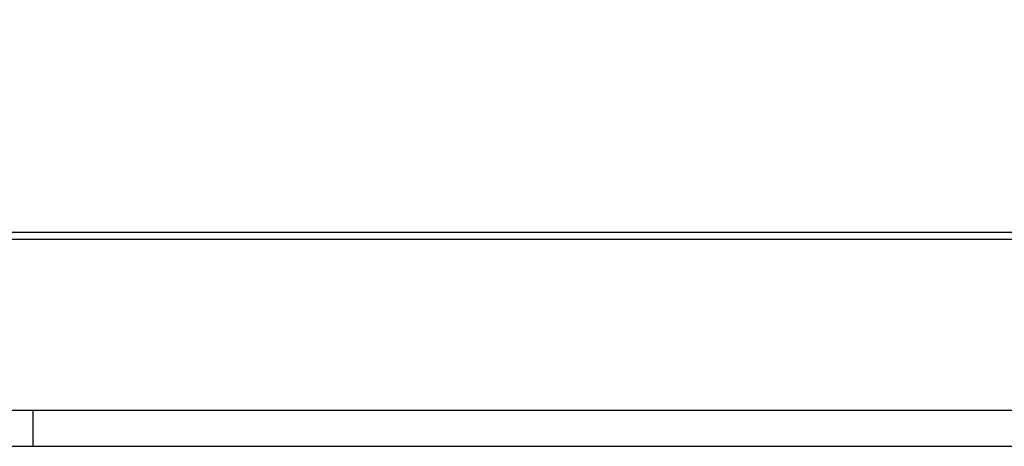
# Model space of a CAD drawing. Header units: metres. Extents: x 0 to 0.84, y 0 to 0.297.
# Tile 4 of 44: x 0.188 to 0.324, y 0 to 0.059. Entities that reach past the tile are written whole.
import ezdxf

# ---------------------------------------------------------------- set-up
doc = ezdxf.new("R2010")
doc.units = ezdxf.units.M
doc.layers.add('Standard', color=7, linetype='Continuous', lineweight=25)

msp = doc.modelspace()

# ---------------------------------------------------------------- linework, layer by layer
at = {"layer": 'Standard', "color": 7, "linetype": 'Continuous', "lineweight": 25, "transparency": 33554687}
msp.add_line((0.19, 0), (0.19, 0.005), dxfattribs=at)
for points in [[(0, 0), (0.84, 0), (0.84, 0.297), (0, 0.297), (0, 0)], [(0.005, 0.005), (0.835, 0.005), (0.835, 0.292), (0.005, 0.292), (0.005, 0.005)]]:
    msp.add_lwpolyline(points, close=True, dxfattribs=at)
at = {"layer": 'Standard', "color": 254, "linetype": 'Continuous', "lineweight": 25, "true_color": 0xc4c4ff, "transparency": 33554687}
for points in [[(0.08044, 0.0286), (0.54834, 0.0286), (0.54834, 0.2326), (0.08044, 0.2326), (0.08044, 0.0286)], [(0.08144, 0.0296), (0.54734, 0.0296), (0.54734, 0.2316), (0.08144, 0.2316), (0.08144, 0.0296)]]:
    msp.add_lwpolyline(points, dxfattribs=at)

doc.saveas('drawing.dxf')
